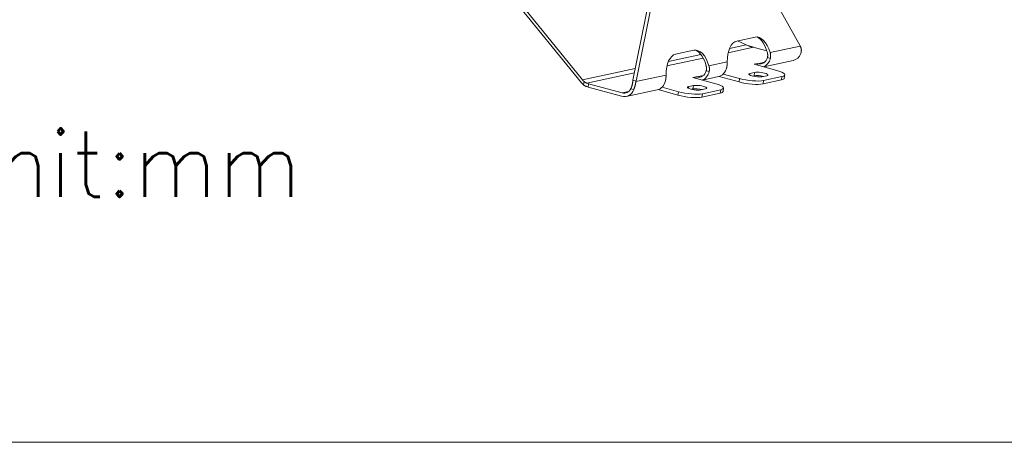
# Model space of a CAD drawing. Header units: inches. Extents: x 3114 to 4554, y 3227 to 4155.
# Tile 23 of 47: x 3724 to 4063, y 3227 to 3372. Entities that reach past the tile are written whole.
import ezdxf

# ---------------------------------------------------------------- set-up
doc = ezdxf.new("R2010")
doc.units = ezdxf.units.IN
doc.header["$MEASUREMENT"] = 0
doc.layers.add('200', color=7, linetype='Continuous', true_color=0xffffff)
doc.layers.add('4标注线层', color=7, linetype='Continuous', lineweight=0)
doc.styles.add('Roman', font='romans')

msp = doc.modelspace()

# ---------------------------------------------------------------- linework, layer by layer
at = {"layer": '200', "color": 7, "linetype": 'Continuous', "lineweight": 0}
for p, q in [((3992.41, 3363.36), (3964.94, 3412.62)), ((3946.63, 3409.2), (3935.02, 3351.53)), ((3936.07, 3351.24), (3947.68, 3408.91)), ((3888.49, 3386.17), (3917.33, 3350.68)), ((3917.72, 3351.63), (3889.41, 3386.48)), ((3976.98, 3366.37), (3970.7, 3365.01)), ((3976.47, 3362.85), (3967.72, 3360.97)), ((3973.88, 3363.71), (3968.2, 3362.49)), ((3973.88, 3363.71), (3970.91, 3365.06)), ((3980.99, 3361.62), (3977.12, 3362.69)), ((3992.47, 3363.26), (3982.13, 3361.03)), ((3959.13, 3359.13), (3946.7, 3356.45)), ((3958.35, 3360.37), (3947.18, 3357.96)), ((3955.96, 3361.84), (3949.68, 3360.49)), ((3982.2, 3359.05), (3981.2, 3359.33)), ((3935.82, 3355.52), (3917.72, 3351.63)), ((3967.41, 3357.87), (3961.11, 3356.51)), ((3977.7, 3357.29), (3976.61, 3357.06)), ((3984.47, 3354.88), (3976.61, 3357.06)), ((3977.63, 3356.77), (3977.7, 3357.29)), ((3977.94, 3357.22), (3977.7, 3357.29)), ((3980.2, 3357.71), (3977.94, 3357.22)), ((3979.95, 3356.13), (3990.03, 3358.3)), ((3935.53, 3354.05), (3919.2, 3350.53)), ((3946.39, 3353.34), (3936.05, 3351.12)), ((3956.68, 3352.77), (3955.59, 3352.53)), ((3963.45, 3350.36), (3955.59, 3352.53)), ((3956.61, 3352.25), (3956.68, 3352.77)), ((3956.92, 3352.7), (3956.68, 3352.77)), ((3959.18, 3353.19), (3956.92, 3352.7)), ((3958.93, 3351.61), (3964.37, 3352.78)), ((3961.18, 3354.53), (3960.18, 3354.81)), ((3971.49, 3350.96), (3964.65, 3352.85)), ((3971.64, 3352.12), (3966.02, 3353.67)), ((3971.49, 3350.96), (3971.64, 3352.12)), ((3975.09, 3353.32), (3975.17, 3353.9)), ((3976.81, 3354.25), (3975.17, 3353.9)), ((3976.65, 3353.09), (3976.1, 3352.97)), ((3976.65, 3353.09), (3976.81, 3354.25)), ((3979.31, 3352.75), (3980.95, 3353.1)), ((3986.16, 3352.8), (3979.88, 3351.45)), ((3986.01, 3351.64), (3986.16, 3352.8)), ((3986.99, 3352.22), (3987.14, 3353.37)), ((3918.2, 3351.11), (3918.04, 3349.93)), ((3919.79, 3350.35), (3919.64, 3349.2)), ((3919.64, 3349.2), (3931.11, 3346.02)), ((3931.26, 3347.18), (3919.79, 3350.35)), ((3935.31, 3348.34), (3934.27, 3348.62)), ((3936.07, 3351.24), (3935.02, 3351.53)), ((3945, 3349.15), (3950.62, 3347.6)), ((3954.07, 3348.79), (3954.15, 3349.37)), ((3955.79, 3349.73), (3954.15, 3349.37)), ((3955.63, 3348.57), (3955.08, 3348.45)), ((3955.63, 3348.57), (3955.79, 3349.73)), ((3958.29, 3348.23), (3959.93, 3348.58)), ((3965.97, 3347.69), (3966.12, 3348.85)), ((3986.01, 3351.64), (3979.73, 3350.29)), ((3979.73, 3350.29), (3979.88, 3351.45)), ((3933.52, 3347.67), (3931.26, 3347.18)), ((3932.71, 3345.97), (3943.35, 3348.26)), ((3950.47, 3346.44), (3943.63, 3348.33)), ((3950.47, 3346.44), (3950.62, 3347.6)), ((3964.99, 3347.12), (3958.71, 3345.77)), ((3958.71, 3345.77), (3958.86, 3346.93)), ((3965.14, 3348.28), (3958.86, 3346.93)), ((3964.99, 3347.12), (3965.14, 3348.28))]:
    msp.add_line(p, q, dxfattribs=at)
for centre, major_axis, ratio, start_param, end_param in [((3978.22, 3358), (1.03, -8.4), 0.526589, 1.874568, 3.188787), ((3977.17, 3358.29), (1.03, -8.4), 0.526589, 1.824389, 2.810977), ((3957.2, 3353.48), (1.03, -8.4), 0.526589, 1.874568, 3.188787), ((3971.94, 3356.65), (1.03, -8.4), 0.526589, 3.188787, 4.503006), ((3977.67, 3370.62), (8.85, -1.74), 0.863939, 4.443864, 4.566425), ((3974.39, 3362.1), (-4.96, 0.67), 0.222313, 4.159134, 4.310699), ((3950.92, 3352.13), (1.03, -8.4), 0.526589, 3.188787, 4.503006), ((3956.15, 3353.77), (1.03, -8.4), 0.526589, 1.824389, 2.810977), ((3978.4, 3360.61), (0.74, -3.42), 0.829527, 5.873765, 7.301213), ((3978.4, 3360.61), (0.99, -4.59), 0.829527, 0.128608, 1.054791), ((3989.05, 3362.9), (0.99, -4.59), 0.829527, 0.000005, 0.897018), ((3963.39, 3357.37), (0.99, -4.59), 0.829527, 0.00001, 1.054791), ((3957.38, 3356.08), (0.74, -3.42), 0.829527, 5.873765, 7.301213), ((3957.38, 3356.08), (0.99, -4.59), 0.829527, 0.128608, 1.054791), ((3974.92, 3352.82), (5.95, -0.8), 0.222313, 4.159134, 5.72993), ((3977.24, 3353.32), (-2.48, 0.33), 0.222313, 5.72993, 8.871523), ((3978.72, 3352.52), (-2.48, 0.33), 0.222313, 4.265457, 5.72993), ((3978.88, 3353.67), (-2.48, 0.33), 0.222313, 2.588337, 5.72993), ((3981.2, 3354.17), (5.95, -0.8), 0.222313, 5.72993, 7.300726), ((3981.04, 3353.01), (5.95, -0.8), 0.222313, 5.72993, 6.283194), ((3920.18, 3358.69), (0.44, -9.79), 0.548929, 5.645698, 5.794671), ((3920.07, 3358.23), (0.36, -8.07), 0.548929, 5.645587, 5.768149), ((3922.37, 3349.78), (4.96, -0.67), 0.222313, 4.02408, 4.159134), ((3922.52, 3350.94), (-4.96, 0.67), 0.222313, 0.865976, 1.017541), ((3931.72, 3350.56), (-0.74, 3.42), 0.829527, 2.732172, 3.944464), ((3942.37, 3352.85), (0.99, -4.59), 0.829527, 0.00001, 1.054791), ((3956.22, 3348.8), (-2.48, 0.33), 0.222313, 5.72993, 8.871523), ((3957.7, 3347.99), (-2.48, 0.33), 0.222313, 4.265457, 5.72993), ((3957.86, 3349.15), (-2.48, 0.33), 0.222313, 2.588337, 5.72993), ((3960.18, 3349.65), (5.95, -0.8), 0.222313, 5.72993, 7.300726), ((3974.76, 3351.66), (5.95, -0.8), 0.222313, 4.159134, 5.72993), ((3931.72, 3350.56), (0.99, -4.59), 0.829527, 5.873765, 7.180204), ((3953.74, 3347.14), (5.95, -0.8), 0.222313, 4.159134, 5.72993), ((3953.9, 3348.3), (5.95, -0.8), 0.222313, 4.159134, 5.72993), ((3960.02, 3348.49), (5.95, -0.8), 0.222313, 5.72993, 6.283194)]:
    msp.add_ellipse(centre, major_axis=major_axis, ratio=ratio, start_param=start_param, end_param=end_param, dxfattribs=at)
for points, knots in [([(3976.47, 3362.85), (3976.42, 3362.87), (3976.33, 3362.89), (3976.19, 3362.92), (3976.05, 3362.96), (3975.91, 3363), (3975.77, 3363.04), (3975.63, 3363.08), (3975.48, 3363.12), (3975.34, 3363.16), (3975.19, 3363.21), (3975.05, 3363.26), (3974.95, 3363.29), (3974.9, 3363.31)], [0, 0, 0, 0, 0.090433, 0.18072, 0.27094, 0.361175, 0.451507, 0.542016, 0.632782, 0.723885, 0.815404, 0.907417, 1, 1, 1, 1]), ([(3992.64, 3360.67), (3992.66, 3360.71), (3992.69, 3360.79), (3992.73, 3360.91), (3992.76, 3361.03), (3992.79, 3361.15), (3992.81, 3361.27), (3992.83, 3361.4), (3992.84, 3361.52), (3992.85, 3361.64), (3992.85, 3361.76), (3992.85, 3361.88), (3992.84, 3362.05), (3992.82, 3362.26), (3992.76, 3362.52), (3992.69, 3362.77), (3992.59, 3363.02), (3992.51, 3363.18), (3992.47, 3363.26)], [0, 0, 0, 0, 0.046026, 0.091836, 0.13746, 0.18293, 0.228278, 0.273537, 0.318739, 0.363916, 0.409102, 0.454329, 0.499629, 0.597121, 0.695613, 0.795402, 0.896774, 1, 1, 1, 1]), ([(3981.2, 3359.33), (3981.21, 3359.37), (3981.23, 3359.44), (3981.25, 3359.55), (3981.27, 3359.66), (3981.29, 3359.78), (3981.3, 3359.89), (3981.3, 3360.01), (3981.3, 3360.15), (3981.3, 3360.32), (3981.28, 3360.52), (3981.24, 3360.72), (3981.21, 3360.86), (3981.19, 3360.93)], [0, 0, 0, 0, 0.071098, 0.142194, 0.213305, 0.284445, 0.355631, 0.426877, 0.4982, 0.619782, 0.743898, 0.870616, 1, 1, 1, 1]), ([(3982.13, 3361.03), (3982.15, 3360.99), (3982.17, 3360.89), (3982.21, 3360.75), (3982.24, 3360.61), (3982.26, 3360.47), (3982.28, 3360.33), (3982.29, 3360.19), (3982.3, 3360.01), (3982.3, 3359.8), (3982.29, 3359.55), (3982.25, 3359.3), (3982.22, 3359.13), (3982.2, 3359.05)], [0, 0, 0, 0, 0.07346, 0.146129, 0.218024, 0.289163, 0.359565, 0.429249, 0.498235, 0.624163, 0.749679, 0.874914, 1, 1, 1, 1]), ([(3960.18, 3354.81), (3960.19, 3354.84), (3960.21, 3354.92), (3960.23, 3355.03), (3960.25, 3355.14), (3960.27, 3355.25), (3960.28, 3355.37), (3960.28, 3355.48), (3960.28, 3355.63), (3960.28, 3355.8), (3960.26, 3356), (3960.22, 3356.2), (3960.19, 3356.34), (3960.17, 3356.41)], [0, 0, 0, 0, 0.071098, 0.142194, 0.213305, 0.284445, 0.355631, 0.426877, 0.4982, 0.619782, 0.743898, 0.870616, 1, 1, 1, 1]), ([(3961.11, 3356.51), (3961.13, 3356.46), (3961.15, 3356.37), (3961.19, 3356.23), (3961.22, 3356.09), (3961.24, 3355.94), (3961.26, 3355.8), (3961.27, 3355.66), (3961.28, 3355.49), (3961.28, 3355.27), (3961.27, 3355.02), (3961.23, 3354.77), (3961.2, 3354.61), (3961.18, 3354.53)], [0, 0, 0, 0, 0.07346, 0.146129, 0.218024, 0.289163, 0.359565, 0.429249, 0.498235, 0.624163, 0.749679, 0.874914, 1, 1, 1, 1]), ([(3967.19, 3355.82), (3967.2, 3355.87), (3967.22, 3355.96), (3967.25, 3356.1), (3967.27, 3356.24), (3967.3, 3356.39), (3967.32, 3356.53), (3967.34, 3356.68), (3967.36, 3356.86), (3967.38, 3357.08), (3967.4, 3357.34), (3967.41, 3357.6), (3967.41, 3357.78), (3967.41, 3357.87)], [0, 0, 0, 0, 0.070962, 0.141953, 0.212997, 0.28412, 0.355345, 0.426695, 0.498195, 0.620224, 0.744465, 0.871024, 1, 1, 1, 1]), ([(3946.17, 3351.3), (3946.18, 3351.34), (3946.2, 3351.44), (3946.23, 3351.58), (3946.25, 3351.72), (3946.28, 3351.87), (3946.3, 3352.01), (3946.32, 3352.16), (3946.34, 3352.34), (3946.36, 3352.56), (3946.38, 3352.82), (3946.39, 3353.08), (3946.39, 3353.26), (3946.39, 3353.34)], [0, 0, 0, 0, 0.070962, 0.141953, 0.212997, 0.28412, 0.355345, 0.426695, 0.498195, 0.620224, 0.744465, 0.871024, 1, 1, 1, 1]), ([(3919.11, 3349.35), (3919.07, 3349.37), (3919, 3349.39), (3918.89, 3349.43), (3918.79, 3349.47), (3918.7, 3349.52), (3918.6, 3349.56), (3918.48, 3349.63), (3918.34, 3349.71), (3918.18, 3349.82), (3918.09, 3349.9), (3918.04, 3349.93)], [0, 0, 0, 0, 0.083229, 0.16641, 0.249613, 0.332909, 0.416369, 0.500062, 0.666147, 0.832616, 1, 1, 1, 1]), ([(3918.2, 3351.11), (3918.22, 3351.09), (3918.27, 3351.04), (3918.35, 3350.98), (3918.43, 3350.92), (3918.51, 3350.86), (3918.6, 3350.81), (3918.69, 3350.76), (3918.78, 3350.71), (3918.88, 3350.66), (3918.98, 3350.61), (3919.09, 3350.57), (3919.16, 3350.55), (3919.2, 3350.53)], [0, 0, 0, 0, 0.092583, 0.184596, 0.276115, 0.367218, 0.457984, 0.548493, 0.638825, 0.72906, 0.81928, 0.909567, 1, 1, 1, 1]), ([(3934.27, 3348.62), (3934.29, 3348.66), (3934.32, 3348.72), (3934.36, 3348.82), (3934.41, 3348.92), (3934.45, 3349.02), (3934.49, 3349.13), (3934.53, 3349.23), (3934.57, 3349.34), (3934.6, 3349.44), (3934.63, 3349.55), (3934.67, 3349.66), (3934.71, 3349.81), (3934.76, 3350), (3934.81, 3350.24), (3934.86, 3350.48), (3934.9, 3350.73), (3934.92, 3350.89), (3934.93, 3350.97)], [0, 0, 0, 0, 0.046469, 0.092662, 0.138601, 0.184306, 0.229801, 0.275109, 0.32025, 0.36525, 0.410131, 0.454917, 0.49963, 0.596036, 0.694068, 0.793939, 0.895853, 1, 1, 1, 1]), ([(3936.05, 3351.12), (3936.04, 3351.07), (3936.02, 3350.98), (3936, 3350.84), (3935.97, 3350.7), (3935.94, 3350.56), (3935.91, 3350.42), (3935.88, 3350.28), (3935.85, 3350.14), (3935.82, 3350), (3935.78, 3349.86), (3935.74, 3349.69), (3935.69, 3349.48), (3935.62, 3349.25), (3935.55, 3349.01), (3935.48, 3348.78), (3935.4, 3348.56), (3935.34, 3348.41), (3935.31, 3348.34)], [0, 0, 0, 0, 0.051829, 0.103164, 0.154036, 0.20448, 0.254529, 0.304219, 0.353586, 0.402666, 0.451497, 0.500117, 0.58315, 0.666027, 0.74895, 0.832121, 0.915739, 1, 1, 1, 1])]:
    msp.add_open_spline(points, degree=3, knots=knots, dxfattribs=at)
for points in [[(3992.47, 3363.26), (3992.45, 3363.29), (3992.43, 3363.33), (3992.41, 3363.36)], [(3934.93, 3350.97), (3934.95, 3351.17), (3934.99, 3351.35), (3935.02, 3351.53)], [(3936.07, 3351.24), (3936.06, 3351.2), (3936.06, 3351.16), (3936.05, 3351.12)]]:
    msp.add_open_spline(points, degree=3, dxfattribs=at)
at = {"layer": '4标注线层', "color": 0, "linetype": 'Continuous'}
msp.add_lwpolyline([(3114.45, 3227.19), (4554.35, 3227.19), (4554.35, 4155.21), (3114.45, 4155.21)], close=True, dxfattribs=at)

# ---------------------------------------------------------------- texts
at = {"layer": '4标注线层', "color": 0, "linetype": 'Continuous', "lineweight": 25, "insert": (3695.01, 3333.97), "char_height": 22.5, "width": 139.8316, "attachment_point": 1, "style": 'Roman'}
msp.add_mtext('Unit:mm', dxfattribs=at)

doc.saveas('drawing.dxf')
